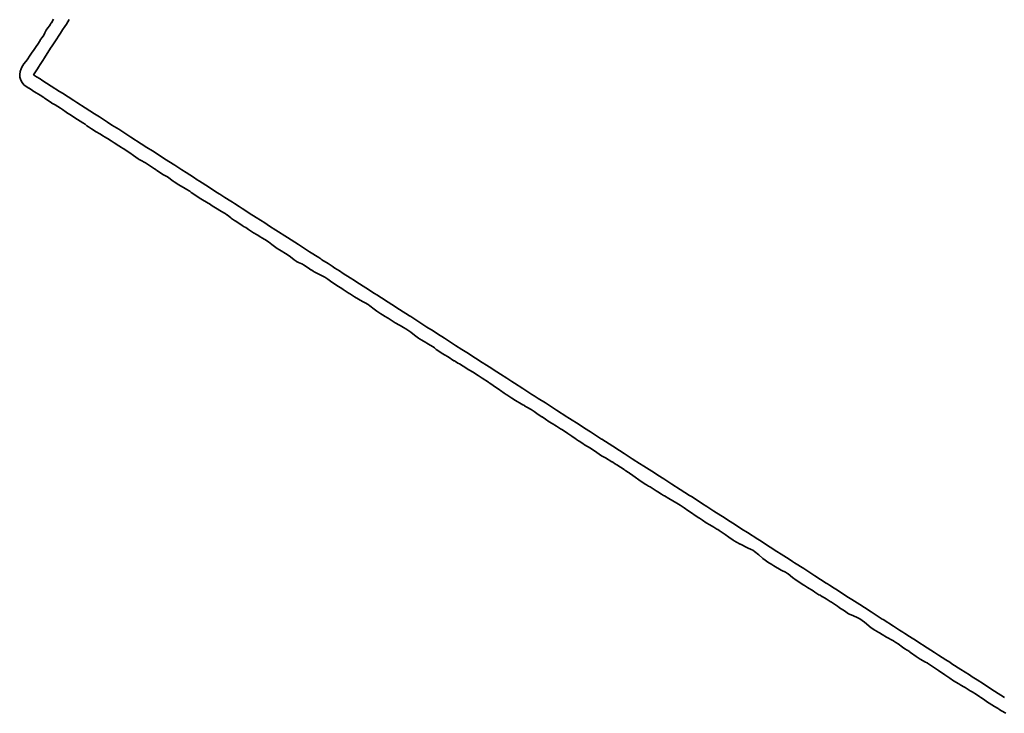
# Model space of a CAD drawing. Header units: metres. Extents: x 203098 to 221755, y 395694 to 403071.
# Tile 15 of 72: x 203402 to 203446, y 396068 to 396099. Entities that reach past the tile are written whole.
import ezdxf

# ---------------------------------------------------------------- set-up
doc = ezdxf.new("R2010")
doc.units = ezdxf.units.M
doc.layers.add('N-WA-GW-TALUD_KRUIN-G', color=90, linetype='Continuous', lineweight=35)
doc.layers.add('N-WA-GW-TALUD_TEEN-G', color=90, linetype='Continuous', lineweight=35)

msp = doc.modelspace()

# ---------------------------------------------------------------- linework, layer by layer
at = {"layer": 'N-WA-GW-TALUD_KRUIN-G'}
msp.add_polyline3d([(203404.050232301, 396098.949767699, 13.65851890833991), (203403.9210544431, 396098.75, 13.65786540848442), (203403.8538808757, 396098.6461191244, 13.65729713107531), (203403.75, 396098.4854720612, 13.65043993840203), (203403.6575294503, 396098.3424705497, 13.64563052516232), (203403.5977342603, 396098.25, 13.64937253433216), (203403.461178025, 396098.038821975, 13.6512029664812), (203403.2648265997, 396097.7351734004, 13.66080523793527), (203403.25, 396097.7122447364, 13.66102106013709), (203403.0684751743, 396097.4315248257, 13.66242875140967), (203402.9510938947, 396097.25, 13.66549121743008), (203402.872123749, 396097.127876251, 13.66877280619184), (203402.75, 396096.9390174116, 13.66999155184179), (203402.6757723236, 396096.8242276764, 13.66950016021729), (203402.6277737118, 396096.75, 13.6707224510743), (203402.4601044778, 396096.4907071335, 13.67653544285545), (203402.5974249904, 396096.4025750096, 13.67651542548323), (203402.75, 396096.3046525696, 13.67653686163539), (203402.8351553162, 396096.25, 13.67779199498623), (203403.25, 396095.983753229, 13.67368248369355), (203403.6142158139, 396095.75, 13.66133396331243), (203403.75, 396095.6628538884, 13.65932727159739), (203403.9932880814, 396095.5067119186, 13.65845664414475), (203404.25, 396095.3419545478, 13.66024143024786), (203404.3932763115, 396095.25, 13.66080769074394), (203404.75, 396095.0210552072, 13.6655598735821), (203405.1723368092, 396094.75, 13.67532502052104), (203405.25, 396094.7001558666, 13.67581493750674), (203405.3891511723, 396094.6108488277, 13.67109869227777), (203405.75, 396094.379256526, 13.65543049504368), (203405.9513973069, 396094.25, 13.65562763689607), (203406.25, 396094.0583571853, 13.65511503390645), (203406.75, 396093.7374578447, 13.65217448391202), (203406.7850142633, 396093.7149857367, 13.65274578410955), (203407.25, 396093.416558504, 13.65786767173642), (203407.5095183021, 396093.25, 13.6627508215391), (203407.75, 396093.0956591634, 13.65989827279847), (203408.1808773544, 396092.8191226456, 13.66685097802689), (203408.2885787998, 396092.75, 13.66666768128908), (203408.75, 396092.4538604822, 13.65362250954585), (203409.0676392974, 396092.25, 13.66236640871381), (203409.25, 396092.1329611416, 13.66628629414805), (203409.5767404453, 396091.9232595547, 13.65978292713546), (203409.75, 396091.812061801, 13.65650818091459), (203409.8466997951, 396091.75, 13.66069507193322), (203410.25, 396091.4911624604, 13.67039179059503), (203410.6257602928, 396091.25, 13.65891064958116), (203410.75, 396091.1702631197, 13.66039302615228), (203410.9726035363, 396091.0273964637, 13.6570386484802), (203411.25, 396090.8493637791, 13.65514385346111), (203411.3105212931, 396090.8105212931, 13.65515410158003), (203411.4048207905, 396090.75, 13.65575830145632), (203411.6150653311, 396090.6150653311, 13.6623139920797), (203411.75, 396090.5284644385, 13.66155905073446), (203412.1838812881, 396090.25, 13.65696250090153), (203412.25, 396090.2075650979, 13.6558801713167), (203412.3684666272, 396090.1315333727, 13.65768436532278), (203412.75, 396089.8866657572, 13.66133582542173), (203412.9629417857, 396089.75, 13.6635439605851), (203413.25, 396089.5657664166, 13.66147283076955), (203413.7643297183, 396089.2356702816, 13.6757467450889), (203414.25, 396088.9239677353, 13.66294983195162), (203414.5210627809, 396088.75, 13.6577593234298), (203414.75, 396088.6030683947, 13.65319890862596), (203415.1601928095, 396088.3398071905, 13.67054211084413), (203415.25, 396088.2821690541, 13.67343198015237), (203415.3001232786, 396088.25, 13.67166656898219), (203415.5741378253, 396088.0741378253, 13.660185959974), (203415.75, 396087.9612697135, 13.65079716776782), (203415.8786818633, 396087.8786818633, 13.65097897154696), (203416.0791837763, 396087.75, 13.65205210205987), (203416.25, 396087.6403703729, 13.65748294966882), (203416.5560559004, 396087.4439440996, 13.65680810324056), (203416.75, 396087.3194710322, 13.66102106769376), (203416.8582442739, 396087.25, 13.65847973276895), (203417.25, 396086.9985716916, 13.66245669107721), (203417.6373047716, 396086.75, 13.65655086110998), (203417.75, 396086.677672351, 13.65629363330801), (203417.9519189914, 396086.5480810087, 13.65942678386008), (203418.25, 396086.3567730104, 13.66556826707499), (203418.4163652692, 396086.25, 13.66670017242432), (203418.75, 396086.0358736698, 13.67213901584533), (203419.1954257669, 396085.75, 13.66398798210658), (203419.25, 396085.7149743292, 13.66384395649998), (203419.3477820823, 396085.6522179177, 13.66495503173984), (203419.75, 396085.3940749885, 13.67903428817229), (203419.9744862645, 396085.25, 13.67441052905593), (203420.25, 396085.0731756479, 13.67404026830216), (203420.4468424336, 396084.9468424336, 13.6757836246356), (203420.75, 396084.7522763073, 13.69160828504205), (203421.25, 396084.4313769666, 13.68304863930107), (203421.5326072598, 396084.25, 13.68421709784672), (203421.75, 396084.110477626, 13.68221390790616), (203422.1395082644, 396083.8604917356, 13.68205261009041), (203422.25, 396083.7895782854, 13.68270339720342), (203422.3116677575, 396083.75, 13.68317753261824), (203422.75, 396083.4686789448, 13.68750438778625), (203423.0907282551, 396083.25, 13.68705163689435), (203423.25, 396083.1477796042, 13.6887002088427), (203423.5353713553, 396082.9646286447, 13.6941088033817), (203423.75, 396082.8268802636, 13.69646990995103), (203423.8697887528, 396082.75, 13.69620639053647), (203424.25, 396082.505980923, 13.69307633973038), (203424.6488492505, 396082.25, 13.6902713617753), (203424.75, 396082.1850815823, 13.69107905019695), (203424.9312344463, 396082.0687655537, 13.68988004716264), (203425.25, 396081.8641822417, 13.69441645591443), (203425.427909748, 396081.75, 13.69278568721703), (203425.75, 396081.5432829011, 13.69607598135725), (203426.2069702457, 396081.25, 13.69270099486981), (203426.25, 396081.2223835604, 13.6927201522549), (203426.3270975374, 396081.1729024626, 13.69452777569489), (203426.75, 396080.9014842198, 13.70665461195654), (203426.9860307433, 396080.75, 13.71285606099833), (203427.25, 396080.5805848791, 13.71891037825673), (203427.75, 396080.2596855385, 13.72090402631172), (203427.7650912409, 396080.25, 13.72100006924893), (203428.25, 396079.9387861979, 13.72172122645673), (203428.5441517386, 396079.75, 13.72739440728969), (203428.75, 396079.6178868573, 13.73168151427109), (203429.1188237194, 396079.3811762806, 13.73759289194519), (203429.2786195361, 396079.2786195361, 13.74093246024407), (203429.3232122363, 396079.25, 13.74114692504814), (203429.75, 396078.9760881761, 13.74906083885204), (203430.1022727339, 396078.75, 13.74854740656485), (203430.25, 396078.6551888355, 13.74723242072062), (203430.5146868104, 396078.4853131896, 13.75149390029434), (203430.75, 396078.3342894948, 13.75383264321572), (203430.8813332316, 396078.25, 13.75516399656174), (203431.25, 396078.0133901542, 13.75445281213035), (203431.6603937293, 396077.75, 13.75259422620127), (203431.75, 396077.6924908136, 13.7512797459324), (203431.9105499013, 396077.5894500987, 13.75419070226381), (203432.25, 396077.371591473, 13.75747581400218), (203432.4394542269, 396077.25, 13.76116594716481), (203432.75, 396077.0506921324, 13.76426508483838), (203433.25, 396076.7297927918, 13.74627085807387), (203433.3064129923, 396076.6935870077, 13.74737661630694), (203433.75, 396076.4088934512, 13.75791436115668), (203433.9975752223, 396076.25, 13.75834872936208), (203434.25, 396076.0879941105, 13.75023751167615), (203434.7022760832, 396075.7977239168, 13.71851875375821), (203434.7766357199, 396075.75, 13.71589275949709), (203435.25, 396075.4461954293, 13.73812391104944), (203435.5556962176, 396075.25, 13.73151000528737), (203435.75, 396075.1252960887, 13.72274172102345), (203436.0981391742, 396074.9018608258, 13.70842447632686), (203436.25, 396074.8043967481, 13.70257075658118), (203436.3347567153, 396074.75, 13.7023378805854), (203436.75, 396074.4834974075, 13.71766682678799), (203437.1138172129, 396074.25, 13.71938318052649), (203437.25, 396074.1625980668, 13.71843476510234), (203437.4940022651, 396074.0059977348, 13.71805300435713), (203437.75, 396073.8416987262, 13.71999982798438), (203437.8058526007, 396073.8058526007, 13.71477239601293), (203437.8928777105, 396073.75, 13.71308527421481), (203438.1103966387, 396073.6103966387, 13.70758408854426), (203438.25, 396073.5207993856, 13.71519284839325), (203438.6719382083, 396073.25, 13.72502497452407), (203438.75, 396073.199900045, 13.72267565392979), (203438.8898653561, 396073.1101346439, 13.72193488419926), (203439.25, 396072.8790007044, 13.71509987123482), (203439.4509987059, 396072.75, 13.71297348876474), (203439.75, 396072.5581013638, 13.71671891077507), (203440.25, 396072.2372020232, 13.72586880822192), (203440.285728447, 396072.214271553, 13.72612880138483), (203440.75, 396071.9163026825, 13.72697952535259), (203441.0091197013, 396071.75, 13.72807656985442), (203441.155837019, 396071.655837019, 13.72920636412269), (203441.25, 396071.5954033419, 13.72721040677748), (203441.460381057, 396071.460381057, 13.73024069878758), (203441.764925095, 396071.264925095, 13.7301608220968), (203441.7881801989, 396071.25, 13.73093273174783), (203442.25, 396070.9536046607, 13.74809929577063), (203442.5672406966, 396070.75, 13.74682050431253), (203442.75, 396070.6327053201, 13.74460589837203), (203443.0774546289, 396070.4225453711, 13.74044244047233), (203443.25, 396070.3118059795, 13.73831036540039), (203443.3463011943, 396070.25, 13.73954700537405), (203443.75, 396069.9909066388, 13.745197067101), (203444.1253616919, 396069.75, 13.73738881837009), (203444.25, 396069.6700072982, 13.73732394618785), (203444.4733177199, 396069.5266822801, 13.74314751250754), (203444.75, 396069.3491079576, 13.75028348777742), (203444.9044221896, 396069.25, 13.757509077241), (203445.25, 396069.028208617, 13.76511812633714), (203445.6834826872, 396068.75, 13.7551559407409)], dxfattribs=at)
at = {"layer": 'N-WA-GW-TALUD_TEEN-G'}
msp.add_polyline3d([(203445.75, 396068.0378956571, 13.4869047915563), (203445.5625350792, 396068.1530280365, 13.47679656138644), (203445.442668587, 396068.2284497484, 13.47019536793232), (203445.4009001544, 396068.25, 13.46825657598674), (203445.3733757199, 396068.266815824, 13.46808744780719), (203445.25, 396068.3376505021, 13.46732298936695), (203445.0082623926, 396068.4917376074, 13.47242152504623), (203444.9350647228, 396068.5375013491, 13.47358002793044), (203444.75, 396068.6741093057, 13.47683097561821), (203444.632356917, 396068.75, 13.47439985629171), (203444.5971859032, 396068.7712886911, 13.47309799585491), (203444.4443541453, 396068.8728747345, 13.46734468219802), (203444.25, 396068.992233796, 13.46013242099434), (203444.1644480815, 396069.0454260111, 13.4572244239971), (203443.9391467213, 396069.1856602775, 13.44956458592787), (203443.824530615, 396069.25, 13.44574204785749), (203443.8099785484, 396069.2585949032, 13.44543612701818), (203443.75, 396069.2911874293, 13.44414463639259), (203443.6551381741, 396069.3448618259, 13.44301680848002), (203443.4257973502, 396069.4857596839, 13.44508008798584), (203443.25, 396069.6069979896, 13.44610577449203), (203443.0341418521, 396069.75, 13.44493491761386), (203443.0281819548, 396069.7543317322, 13.44506148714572), (203442.9353468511, 396069.8215383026, 13.44703343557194), (203442.7644380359, 396069.9348276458, 13.45068048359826), (203442.75, 396069.944385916, 13.4509885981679), (203442.4424894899, 396070.1535667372, 13.45994096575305), (203442.3010210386, 396070.25, 13.46405912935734), (203442.262408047, 396070.2750338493, 13.46463448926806), (203442.25, 396070.2833038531, 13.46481405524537), (203442.1770147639, 396070.3229852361, 13.4620820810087), (203441.9311798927, 396070.4568443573, 13.45296497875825), (203441.75, 396070.5721572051, 13.44583920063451), (203441.5060172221, 396070.75, 13.44535475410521), (203441.4795603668, 396070.7691329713, 13.44524089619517), (203441.457040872, 396070.785204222, 13.44514994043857), (203441.25, 396070.9170198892, 13.44475686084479), (203441.1538159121, 396070.9827154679, 13.44645089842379), (203440.9503725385, 396071.1285475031, 13.44984287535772), (203440.8559812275, 396071.1886254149, 13.45162746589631), (203440.7684588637, 396071.25, 13.45312460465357), (203440.7576470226, 396071.2576470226, 13.45333678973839), (203440.75, 396071.2625548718, 13.45327790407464), (203440.710624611, 396071.2849085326, 13.45175728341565), (203440.4415528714, 396071.4357047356, 13.44144755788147), (203440.4377930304, 396071.4377930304, 13.44130427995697), (203440.25, 396071.5561609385, 13.44005414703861), (203440.1288072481, 396071.6288072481, 13.43767557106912), (203439.9670804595, 396071.7177794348, 13.43115381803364), (203439.9300017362, 396071.7386060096, 13.42964386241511), (203439.9105399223, 396071.75, 13.42883540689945), (203439.75, 396071.8520753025, 13.42550199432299), (203439.4513509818, 396072.0927700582, 13.44025713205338), (203439.2525680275, 396072.25, 13.45007527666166), (203439.25, 396072.2517275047, 13.45007604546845), (203439.2463613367, 396072.2536386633, 13.44985441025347), (203439.1598996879, 396072.2964325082, 13.44350080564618), (203438.9395815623, 396072.3953312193, 13.42774304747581), (203438.75, 396072.4773546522, 13.41431476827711), (203438.5605993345, 396072.5970983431, 13.41713070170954), (203438.4219736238, 396072.688795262, 13.41901902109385), (203438.3427312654, 396072.7370557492, 13.42027548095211), (203438.3248819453, 396072.75, 13.42047016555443), (203438.25, 396072.8105635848, 13.42385456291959), (203437.9836222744, 396072.9836222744, 13.41850787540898), (203437.9276160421, 396073.018486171, 13.41675944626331), (203437.7916159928, 396073.1136978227, 13.4124863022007), (203437.75, 396073.1349945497, 13.4111990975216), (203437.5676419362, 396073.2432433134, 13.41201192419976), (203437.5565100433, 396073.25, 13.4120611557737), (203437.478968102, 396073.2965269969, 13.41217280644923), (203437.4176417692, 396073.3238443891, 13.41233316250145), (203437.25, 396073.4348796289, 13.41249514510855), (203437.163479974, 396073.4910040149, 13.41208588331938), (203436.9178534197, 396073.645073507, 13.41096402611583), (203436.7799799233, 396073.7298411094, 13.4103473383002), (203436.7525551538, 396073.7474448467, 13.41021902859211), (203436.75, 396073.7490071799, 13.4101745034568), (203436.7483459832, 396073.75, 13.41013792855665), (203436.417366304, 396073.9652138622, 13.40974516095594), (203436.25, 396074.0895849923, 13.41041701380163), (203436.0558954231, 396074.25, 13.41773087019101), (203436.0264583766, 396074.2696338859, 13.41694364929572), (203435.9391571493, 396074.3200659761, 13.41482105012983), (203435.7770712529, 396074.4015981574, 13.41120934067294), (203435.75, 396074.4150753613, 13.41060993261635), (203435.4212752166, 396074.6131031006, 13.41843856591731), (203435.3365946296, 396074.6634053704, 13.42047456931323), (203435.25, 396074.7112736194, 13.42098069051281), (203435.2216147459, 396074.729460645, 13.42224812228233), (203435.1921612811, 396074.75, 13.42358993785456), (203434.9259846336, 396074.941340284, 13.4381803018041), (203434.75, 396075.1015224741, 13.448783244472), (203434.5652077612, 396075.25, 13.45203925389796), (203434.4892187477, 396075.3021695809, 13.44982857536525), (203434.4100644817, 396075.3424228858, 13.44801614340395), (203434.25, 396075.4130827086, 13.44472483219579), (203433.9310869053, 396075.5689130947, 13.44497876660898), (203433.9201882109, 396075.5741074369, 13.44492810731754), (203433.75, 396075.6682505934, 13.44382950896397), (203433.6580777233, 396075.7210218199, 13.44407318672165), (203433.6133671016, 396075.75, 13.44411358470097), (203433.4152829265, 396075.8873637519, 13.44806409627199), (203433.25, 396076.0111800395, 13.45141010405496), (203432.9834785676, 396076.1904161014, 13.44843364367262), (203432.9275823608, 396076.2274270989, 13.44780627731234), (203432.8851675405, 396076.25, 13.44730046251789), (203432.75, 396076.3269621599, 13.44788601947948), (203432.5694052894, 396076.4305947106, 13.44902023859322), (203432.4120607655, 396076.5241419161, 13.45143203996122), (203432.25, 396076.6385699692, 13.45415114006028), (203432.1085974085, 396076.7344850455, 13.45488915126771), (203432.086512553, 396076.75, 13.45501136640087), (203431.920375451, 396076.8579965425, 13.45233973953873), (203431.75, 396076.9649007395, 13.44967383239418), (203431.5846055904, 396077.081589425, 13.45246145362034), (203431.4299514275, 396077.1938164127, 13.45500822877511), (203431.3434392, 396077.25, 13.45655951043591), (203431.3406720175, 396077.2518348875, 13.45662528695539), (203431.25, 396077.314103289, 13.45875912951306), (203431.0934085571, 396077.4065914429, 13.45608041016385), (203430.9236712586, 396077.5049304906, 13.45236769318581), (203430.75, 396077.6065930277, 13.44857059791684), (203430.5444781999, 396077.7251391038, 13.44333460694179), (203430.5033892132, 396077.75, 13.4422896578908), (203430.4123949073, 396077.8082599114, 13.44130891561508), (203430.25, 396077.9121525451, 13.43955660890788), (203430.1756366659, 396077.9570320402, 13.43763247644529), (203429.9081874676, 396078.1226035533, 13.43081383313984), (203429.8386368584, 396078.1613631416, 13.42893577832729), (203429.7566049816, 396078.2114078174, 13.42856001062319), (203429.75, 396078.215544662, 13.42852655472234), (203429.6935911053, 396078.25, 13.4278721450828), (203429.4100640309, 396078.4464268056, 13.43437940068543), (203429.25, 396078.5657443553, 13.43825188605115), (203429.1386250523, 396078.6386250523, 13.43676413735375), (203428.9944966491, 396078.7378213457, 13.43685228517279), (203428.9758186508, 396078.75, 13.43684246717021), (203428.9494520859, 396078.7657368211, 13.43621952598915), (203428.8370716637, 396078.8370716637, 13.43354565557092), (203428.7904096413, 396078.8694674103, 13.43357736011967), (203428.75, 396078.897022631, 13.4335997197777), (203428.4234168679, 396079.1090308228, 13.42936090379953), (203428.3276517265, 396079.1723482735, 13.42812966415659), (203428.25, 396079.2242543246, 13.42736359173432), (203428.2180829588, 396079.2419453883, 13.42554993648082), (203428.2034563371, 396079.25, 13.42471871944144), (203427.9178677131, 396079.4212839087, 13.41426371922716), (203427.75, 396079.5143535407, 13.40785195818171), (203427.431461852, 396079.7301650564, 13.41215668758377), (203427.4166971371, 396079.7403593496, 13.41236290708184), (203427.4026051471, 396079.75, 13.41255660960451), (203427.25, 396079.8481145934, 13.41202053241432), (203426.9961074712, 396080.0038925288, 13.40800412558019), (203426.9129453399, 396080.0554129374, 13.40689619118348), (203426.75, 396080.1638814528, 13.40475541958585), (203426.6520487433, 396080.2296156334, 13.40368625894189), (203426.6220472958, 396080.25, 13.40335978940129), (203426.4193573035, 396080.3863028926, 13.40057603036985), (203426.25, 396080.5012013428, 13.39824986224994), (203426.0033287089, 396080.6684314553, 13.39481238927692), (203425.9270355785, 396080.71916591, 13.39374940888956), (203425.8833698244, 396080.7457913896, 13.3931415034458), (203425.8762555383, 396080.75, 13.39304248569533), (203425.75, 396080.8263810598, 13.39200284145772), (203425.5459373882, 396080.9540626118, 13.39211639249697), (203425.4215238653, 396081.0314773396, 13.39200300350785), (203425.25, 396081.1456278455, 13.39194316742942), (203425.1027036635, 396081.2432895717, 13.39173982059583), (203425.0918017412, 396081.25, 13.39171803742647), (203424.9246065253, 396081.3571798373, 13.39319712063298), (203424.75, 396081.47972045, 13.39505369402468), (203424.6106862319, 396081.5693126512, 13.3931460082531), (203424.425099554, 396081.6788473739, 13.39031611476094), (203424.3232627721, 396081.742696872, 13.38887336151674), (203424.3108672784, 396081.75, 13.38868397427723), (203424.25, 396081.7845820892, 13.38721152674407), (203424.1686306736, 396081.8313693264, 13.38547918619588), (203423.9138353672, 396081.9821957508, 13.38188605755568), (203423.75, 396082.0787281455, 13.37957663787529), (203423.5331164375, 396082.2254237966, 13.38454614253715), (203423.4975416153, 396082.25, 13.38536014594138), (203423.4153460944, 396082.3054489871, 13.38667812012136), (203423.25, 396082.4221646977, 13.38926522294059), (203423.2061140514, 396082.4516059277, 13.38931269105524), (203422.9268406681, 396082.6442582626, 13.38954903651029), (203422.7695368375, 396082.7495449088, 13.38972217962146), (203422.7688280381, 396082.75, 13.38972319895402), (203422.75, 396082.7619728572, 13.38970146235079), (203422.7150568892, 396082.7849431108, 13.38997705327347), (203422.4309949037, 396082.971630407, 13.3921988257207), (203422.25, 396083.0952989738, 13.39353709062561), (203421.9963009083, 396083.25, 13.38765125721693), (203421.9923318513, 396083.2524360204, 13.38756573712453), (203421.9297236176, 396083.2905489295, 13.38622099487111), (203421.81733396, 396083.3585051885, 13.38381328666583), (203421.75, 396083.3982583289, 13.38238386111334), (203421.4240896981, 396083.6026699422, 13.38051614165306), (203421.355952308, 396083.644047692, 13.38014413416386), (203421.25, 396083.709079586, 13.37985903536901), (203421.2026123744, 396083.7358280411, 13.37873820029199), (203421.1787433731, 396083.75, 13.37815896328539), (203420.9180277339, 396083.9141240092, 13.37573926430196), (203420.75, 396084.0115353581, 13.37414634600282), (203420.6062076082, 396084.1062076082, 13.37763075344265), (203420.4148042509, 396084.230000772, 13.381314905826), (203420.3904796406, 396084.25, 13.38178738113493), (203420.3163453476, 396084.3163453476, 13.38536893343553), (203420.25, 396084.3618832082, 13.38308006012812), (203420.1247999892, 396084.4450613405, 13.37766636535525), (203419.9652299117, 396084.5347700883, 13.37095889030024), (203419.9213371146, 396084.5610791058, 13.36979441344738), (203419.75, 396084.6601535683, 13.36543582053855), (203419.6402129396, 396084.7291617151, 13.36497104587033), (203419.6048241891, 396084.75, 13.36489376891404), (203419.4196711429, 396084.8793826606, 13.37324622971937), (203419.25, 396085.0233704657, 13.38151554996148), (203419.0360960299, 396085.1665733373, 13.37642476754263), (203418.9368026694, 396085.2269749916, 13.37391468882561), (203418.8966650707, 396085.25, 13.37286636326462), (203418.8804904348, 396085.2592926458, 13.37244983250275), (203418.75, 396085.3293621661, 13.36896790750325), (203418.5641038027, 396085.4358961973, 13.36688829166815), (203418.4200452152, 396085.5217641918, 13.36669723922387), (203418.25, 396085.6371201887, 13.36649692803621), (203418.0870896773, 396085.7369487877, 13.36188713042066), (203418.0649782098, 396085.75, 13.36126055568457), (203417.9196151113, 396085.8419933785, 13.35972834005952), (203417.75, 396085.9554430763, 13.35812252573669), (203417.6300406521, 396086.0465556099, 13.3614614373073), (203417.4372173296, 396086.1903191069, 13.36674822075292), (203417.3517178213, 396086.25, 13.36897128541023), (203417.3265846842, 396086.2658605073, 13.36891479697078), (203417.25, 396086.3119417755, 13.36876920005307), (203417.1076550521, 396086.3923449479, 13.36625463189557), (203416.9231561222, 396086.489309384, 13.35989470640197), (203416.75, 396086.5909510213, 13.35418747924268), (203416.5301340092, 396086.7387645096, 13.35474544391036), (203416.5110418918, 396086.75, 13.3547545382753), (203416.4193881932, 396086.804337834, 13.35497108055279), (203416.25, 396086.9242910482, 13.35591028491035), (203416.2308136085, 396086.9371772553, 13.35572871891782), (203415.9202846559, 396087.1266339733, 13.35226282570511), (203415.764623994, 396087.235376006, 13.35090555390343), (203415.7538752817, 396087.2431300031, 13.35091143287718), (203415.75, 396087.2456738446, 13.35091440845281), (203415.7429783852, 396087.25, 13.35080139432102), (203415.5572691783, 396087.3778820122, 13.35344468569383), (203415.4306707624, 396087.4637161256, 13.35519154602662), (203415.25, 396087.5613049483, 13.35666334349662), (203415.2461844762, 396087.5631468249, 13.3565969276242), (203414.9546307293, 396087.7116808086, 13.3518413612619), (203414.9017049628, 396087.7394832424, 13.35101248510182), (203414.8866834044, 396087.75, 13.35088488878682), (203414.8128381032, 396087.7985865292, 13.34899308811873), (203414.8043774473, 396087.8043774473, 13.34878028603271), (203414.75, 396087.8354119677, 13.34492915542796), (203414.50961634, 396088.00961634, 13.34276750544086), (203414.4040233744, 396088.0639949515, 13.33292558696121), (203414.25, 396088.1251509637, 13.31979023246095), (203414.1691561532, 396088.1691561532, 13.31801332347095), (203414.1549257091, 396088.1795141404, 13.31882331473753), (203414.0583274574, 396088.25, 13.3243191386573), (203413.8971359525, 396088.3741628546, 13.33630076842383), (203413.75, 396088.4848529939, 13.34721381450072), (203413.4085373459, 396088.681302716, 13.34638690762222), (203413.3113363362, 396088.75, 13.34626648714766), (203413.25, 396088.7939889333, 13.34645139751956), (203413.0720800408, 396088.9279199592, 13.34957199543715), (203412.9153875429, 396089.044399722, 13.35171941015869), (203412.75, 396089.1520211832, 13.353538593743), (203412.6250185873, 396089.2234747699, 13.35072576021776), (203412.5819384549, 396089.25, 13.34981155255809), (203412.4089713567, 396089.3553018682, 13.34564288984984), (203412.25, 396089.4517636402, 13.34180361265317), (203412.0272571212, 396089.5998876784, 13.34182400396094), (203411.9107968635, 396089.6790455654, 13.341877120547), (203411.8433982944, 396089.719486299, 13.3417746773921), (203411.7937146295, 396089.75, 13.34171657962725), (203411.75, 396089.7777619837, 13.34205456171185), (203411.4581440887, 396089.9581440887, 13.34219676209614), (203411.4076251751, 396089.9950030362, 13.34461994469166), (203411.2786827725, 396090.090940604, 13.35092197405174), (203411.25, 396090.1154940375, 13.35252622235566), (203411.080261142, 396090.2442967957, 13.3553108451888), (203411.0719390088, 396090.25, 13.3554088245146), (203410.9854177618, 396090.3039706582, 13.35420317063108), (203410.9239530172, 396090.34134313, 13.35331956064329), (203410.75, 396090.4440834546, 13.35073403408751), (203410.6417066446, 396090.5118190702, 13.35072475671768), (203410.4153184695, 396090.6487887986, 13.3505756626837), (203410.2928468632, 396090.7312805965, 13.35073003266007), (203410.2598657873, 396090.75, 13.35067373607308), (203410.25, 396090.7553196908, 13.3505352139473), (203410.237224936, 396090.762775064, 13.35060229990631), (203409.9074541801, 396090.9574346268, 13.35329439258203), (203409.75, 396091.0708412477, 13.35457157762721), (203409.5125023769, 396091.2292799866, 13.35132585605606), (203409.4835486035, 396091.25, 13.35092960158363), (203409.4194470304, 396091.2970202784, 13.35051265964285), (203409.25, 396091.3951732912, 13.34916479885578), (203409.2411333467, 396091.4003430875, 13.3491087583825), (203408.9050651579, 396091.5955109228, 13.34697735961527), (203408.9032595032, 396091.5967404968, 13.34696760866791), (203408.75, 396091.698051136, 13.34488531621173), (203408.7250050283, 396091.7161343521, 13.34518713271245), (203408.6792496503, 396091.75, 13.34576480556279), (203408.4164735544, 396091.9341859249, 13.34487441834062), (203408.25, 396092.0282482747, 13.34403888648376), (203407.9502863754, 396092.22289947, 13.35350768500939), (203407.9123599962, 396092.25, 13.35473551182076), (203407.8444132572, 396092.2948708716, 13.35538347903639), (203407.75, 396092.3611235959, 13.35619952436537), (203407.4420002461, 396092.5579997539, 13.35089978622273), (203407.4153529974, 396092.5742386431, 13.35011287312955), (203407.25, 396092.6640027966, 13.3451022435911), (203407.1669418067, 396092.7162243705, 13.34562502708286), (203407.1190231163, 396092.75, 13.34596894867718), (203406.9145909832, 396092.8939506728, 13.3473768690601), (203406.75, 396093.0065837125, 13.34847385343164), (203406.453254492, 396093.1980638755, 13.34563311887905), (203406.4185035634, 396093.2209462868, 13.34530558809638), (203406.3704187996, 396093.25, 13.34482316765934), (203406.25, 396093.3239064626, 13.34410082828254), (203406.0467282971, 396093.4532717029, 13.3448329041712), (203405.9156750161, 396093.5374384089, 13.34562772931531), (203405.75, 396093.6455210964, 13.34665102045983), (203405.614345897, 396093.7248331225, 13.34361645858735), (203405.5717679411, 396093.75, 13.34266699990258), (203405.4133625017, 396093.8547345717, 13.34380247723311), (203405.25, 396093.9437967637, 13.34394258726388), (203405.0441988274, 396094.0733713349, 13.35177355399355), (203404.9058418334, 396094.1639158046, 13.35722497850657), (203404.8323178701, 396094.2202093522, 13.36056677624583), (203404.7957897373, 396094.25, 13.36232621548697), (203404.75, 396094.2825509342, 13.36256525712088), (203404.6589984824, 396094.3410015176, 13.36047999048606), (203404.4147850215, 396094.4987497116, 13.35524869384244), (203404.25, 396094.6013110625, 13.35172736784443), (203404.0578876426, 396094.7274238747, 13.35033572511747), (203404.0222819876, 396094.75, 13.35007955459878), (203403.9164363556, 396094.8222220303, 13.35145890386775), (203403.75, 396094.9370910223, 13.35366383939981), (203403.6634711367, 396094.9928172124, 13.35314246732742), (203403.4174453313, 396095.1446934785, 13.35147876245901), (203403.2783625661, 396095.2267000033, 13.35043193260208), (203403.2672622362, 396095.2327377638, 13.35033438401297), (203403.25, 396095.2423807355, 13.35029330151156), (203403.2453368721, 396095.2453368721, 13.35043541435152), (203403.2385784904, 396095.25, 13.35080658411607), (203402.9518150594, 396095.4518150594, 13.36828075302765), (203402.9202036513, 396095.4698906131, 13.36838737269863), (203402.75, 396095.5765652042, 13.3689838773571), (203402.4998478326, 396095.7275503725, 13.36739518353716), (203402.4659563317, 396095.75, 13.36718472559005), (203402.4167284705, 396095.7853752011, 13.36802474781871), (203402.2667223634, 396095.8873003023, 13.37038136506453), (203402.25, 396095.8986500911, 13.37064363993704), (203402.1264935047, 396095.9709008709, 13.36770910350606), (203402.0272157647, 396096.0453358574, 13.36745382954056), (203401.9469250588, 396096.1399405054, 13.36719855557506), (203401.8896228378, 396096.25, 13.36694328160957), (203401.8896228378, 396096.25, 13.36694328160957), (203401.850867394, 396096.3755593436, 13.36782522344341), (203401.842075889, 396096.5066693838, 13.36870716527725), (203401.8637211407, 396096.6362788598, 13.3695891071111), (203401.8637211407, 396096.6362788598, 13.3695891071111), (203401.9009405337, 396096.75, 13.36835647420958), (203401.9395692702, 396096.8273062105, 13.36659357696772), (203401.9395692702, 396096.8273062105, 13.36659357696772), (203402.0315990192, 396096.9684009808, 13.36375493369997), (203402.1158920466, 396097.0810033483, 13.36593315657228), (203402.1681862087, 396097.1524533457, 13.36726856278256), (203402.2340853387, 396097.25, 13.36887630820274), (203402.2413689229, 396097.2586310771, 13.36963134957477), (203402.2453894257, 396097.2653189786, 13.36953167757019), (203402.25, 396097.2726925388, 13.36941844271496), (203402.3687959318, 396097.4533483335, 13.36907672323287), (203402.4425356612, 396097.5574643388, 13.36889349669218), (203402.4530879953, 396097.572030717, 13.36896395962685), (203402.5770043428, 396097.7493297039, 13.36979266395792), (203402.5774530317, 396097.75, 13.36979567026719), (203402.6454836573, 396097.8545163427, 13.36945786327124), (203402.75, 396098.0141018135, 13.36920962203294), (203402.759444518, 396098.0294577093, 13.36892999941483), (203402.7739179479, 396098.0526147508, 13.3685038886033), (203402.8439338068, 396098.1560661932, 13.36649742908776), (203402.9105322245, 396098.25, 13.36590166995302), (203402.9688313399, 396098.3571932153, 13.358045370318), (203403.0262514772, 396098.4737485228, 13.34956978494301), (203403.0959761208, 396098.5744570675, 13.35061108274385), (203403.1640821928, 396098.6615534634, 13.35181761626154), (203403.2156728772, 396098.75, 13.35235406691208), (203403.2310934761, 396098.7689065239, 13.35438034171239), (203403.25, 396098.8005362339, 13.35477106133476), (203403.2536967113, 396098.8064018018, 13.35492646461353), (203403.3532847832, 396098.969824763, 13.35922759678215)], dxfattribs=at)

doc.saveas('drawing.dxf')
